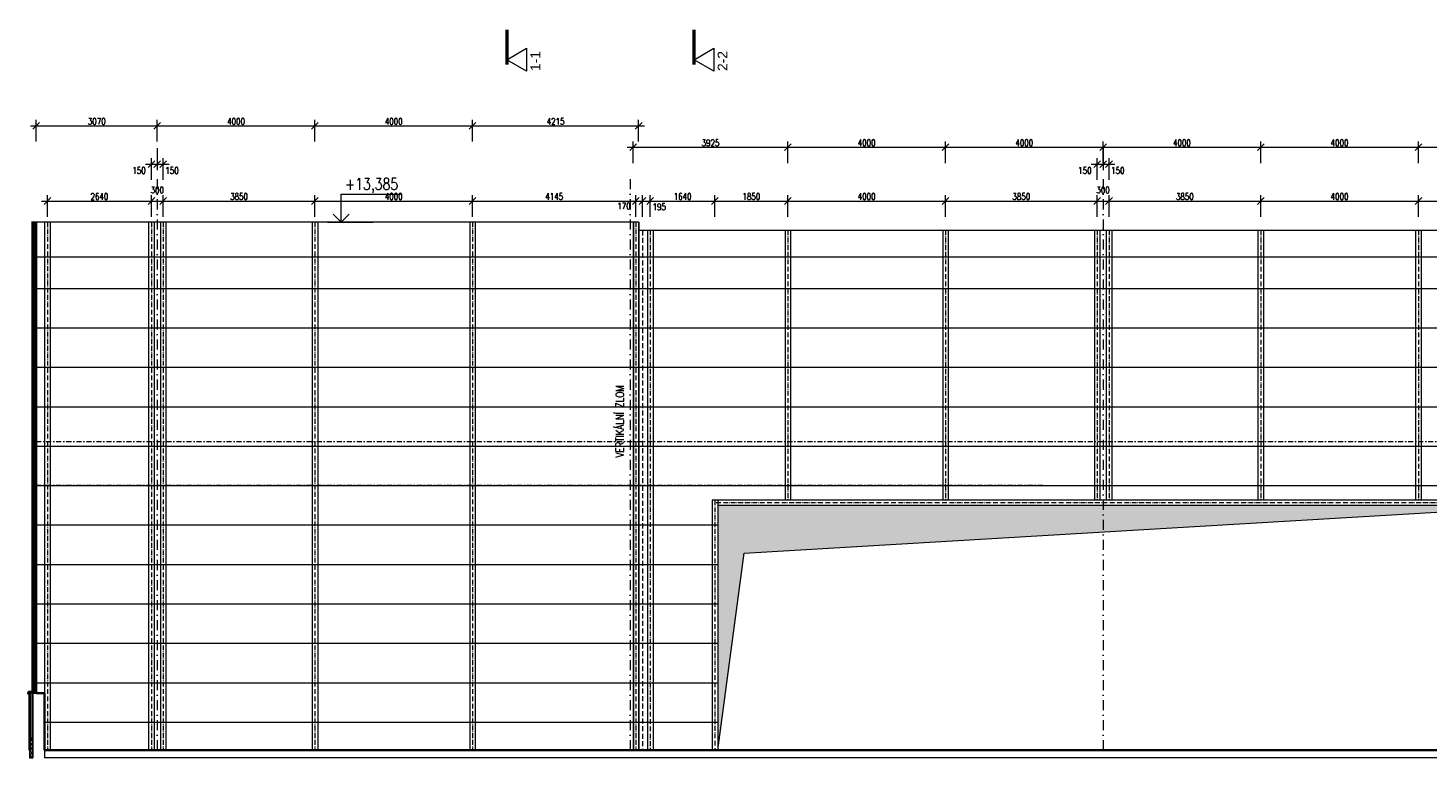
# Model space of a CAD drawing. Header units: millimetres. Extents: x -485339 to 350584, y -1189936 to 0.
# Tile 175 of 256: x 1424 to 36948, y -1164377 to -1145866. Entities that reach past the tile are written whole.
import ezdxf
from ezdxf.enums import TextEntityAlignment as Align

# ---------------------------------------------------------------- set-up
doc = ezdxf.new("R2010")
doc.units = ezdxf.units.MM
doc.header["$LTSCALE"] = 10
for name, pattern in [('ACAD_ISO10W100', [18.5, 12, -3, 0.5, -3]), ('DASHDOT', [25.4, 12.7, -6.35, 0, -6.35]), ('DASHED', [19.05, 12.7, -6.35]), ('ČÁRKOVANÁ', [19.05, 12.7, -6.35])]:
    doc.linetypes.add(name, pattern=pattern)
doc.layers.get('Defpoints').update_dxf_attribs({"color": 201})
for name, color, linetype, lineweight in [('N_kóty', 10, 'Continuous', 18), ('N_popis_fasáda', 212, 'Continuous', 18), ('N_čáry_obrys', 10, 'Continuous', 35), ('N_čáry_obv.plášt', 212, 'Continuous', 18), ('N_čáry_obv.plášt_obrys', 212, 'Continuous', 35), ('N_čáry_plné', 10, 'Continuous', 18), ('St_kóty_výškové', 132, 'Continuous', 18), ('St_popis', 250, 'Continuous', 18), ('St_sloupy_opláštění_pohled', 25, 'ČÁRKOVANÁ', 18), ('St_čáry_obrys', 5, 'Continuous', 35), ('St_čáry_osy', 250, 'DASHDOT', 18), ('St_čáry_plné', 250, 'Continuous', 18), ('St_šrafy', 250, 'Continuous', 18)]:
    doc.layers.add(name, color=color, linetype=linetype, lineweight=lineweight)
doc.layers.add('N_profily', color=7, linetype='Continuous', lineweight=18, true_color=0x2424ff)
doc.layers.add('N_PROFILY_KOTY', color=7, linetype='Continuous', lineweight=18, true_color=0x2424ff)
doc.styles.add('Andy', font='arial.ttf')
doc.styles.add('ROMANS', font='romans.shx', dxfattribs={"width": 0.8})
doc.styles.get("Standard").update_dxf_attribs({"font": 'simplex.shx', "width": 0.8})
doc.linetypes.add('IZOLACE', pattern='A,0.0001,-0.1,[134,ltypeshp.shx,S=0.1,R=0,X=-0.1,Y=0],-0.2,[134,ltypeshp.shx,S=0.1,R=180,X=0.1,Y=0],-0.1', length=0.4001)
doc.linetypes.add('ZIGZAG', pattern='A,0.00254,-5.08,[131,ltypeshp.shx,S=5.08,R=0,X=-5.08,Y=0],-10.16,[131,ltypeshp.shx,S=5.08,R=180,X=5.08,Y=0],-5.08', length=20.32254)
doc.dimstyles.new('stavebníM100', dxfattribs={"dimtxt": 165, "dimasz": 170, "dimexe": 150, "dimexo": 100, "dimgap": 30, "dimtad": 1, "dimdec": 0, "dimtxsty": 'Standard', "dimblk": 'OBLIQUE', "dimcen": -2.5, "dimdle": 150, "dimclrd": 256, "dimclre": 256, "dimclrt": 256, "dimadec": 4, "dimazin": 0, "dimtfac": 1, "dimtdec": 0, "dimtmove": 2, "dimatfit": 3, "dimldrblk": 'OBLIQUE', "dimfxl": 400, "dimfxlon": 1, "dimlwd": -1, "dimlwe": -1, "dimarcsym": 0})

# ---------------------------------------------------------------- blocks, each defined once
blk = doc.blocks.new('*U7323')
at = {"color": 0, "linetype": 'ByBlock', "lineweight": -2}
blk.add_line((3, 0), (-7, 0), dxfattribs=at)
for points in [[(0, 0), (0, 6.12), (0, 6.12), (-13, 6.12)], [(1.75, 1.75), (0, 0), (-1.75, 1.75)]]:
    blk.add_lwpolyline(points, dxfattribs=at)
at = {"color": 0, "linetype": 'ByBlock', "lineweight": -2, "style": 'ROMANS', "width": 0.8}
for tag, p in [('VYSKA', (-3.45, 9.63)), ('POPIS_001', (-12.5, 5.12))]:
    blk.add_attdef(tag, text='', height=2.5, dxfattribs=at).set_placement(p, align=Align.TOP_RIGHT)
blk = doc.blocks.new('_OBLIQUE')
at = {"color": 0, "linetype": 'ByBlock'}
blk.add_line((-0.5, -0.5), (0.5, 0.5), dxfattribs=at)
blk = doc.blocks.new('*D8044')
at = {"layer": 'Defpoints', "color": 0}
for p in [(4554, -1150253), (1915, -1150792), (4554, -1150792)]:
    blk.add_point(p, dxfattribs=at)
at = {"layer": 'N_PROFILY_KOTY'}
for p, q in [((1765, -1150253), (4704, -1150253)), ((1915, -1150653), (1915, -1150103)), ((4554, -1150653), (4554, -1150103))]:
    blk.add_line(p, q, dxfattribs=at)
at = {"layer": 'N_PROFILY_KOTY', "linetype": 'ByBlock', "xscale": 170, "yscale": 170, "zscale": 170, "rotation": 180}
blk.add_blockref('_OBLIQUE', (1915, -1150253), dxfattribs=at)
at = {"layer": 'N_PROFILY_KOTY', "linetype": 'ByBlock', "xscale": 170, "yscale": 170, "zscale": 170}
blk.add_blockref('_OBLIQUE', (4554, -1150253), dxfattribs=at)
at = {"layer": 'N_PROFILY_KOTY', "lineweight": 18, "insert": (3235, -1150140), "char_height": 165, "attachment_point": 5}
blk.add_mtext('2640', dxfattribs=at)
blk = doc.blocks.new('*D8045')
at = {"layer": 'Defpoints', "color": 0}
for p in [(4704, -1148767), (4704, -1149317), (4554, -1149857)]:
    blk.add_point(p, dxfattribs=at)
at = {"layer": 'N_PROFILY_KOTY'}
for p, q in [((4554, -1149717), (4554, -1149167)), ((4704, -1148917), (4704, -1149467)), ((4404, -1149317), (4854, -1149317))]:
    blk.add_line(p, q, dxfattribs=at)
at = {"layer": 'N_PROFILY_KOTY', "linetype": 'ByBlock', "xscale": 170, "yscale": 170, "zscale": 170, "rotation": 180}
blk.add_blockref('_OBLIQUE', (4554, -1149317), dxfattribs=at)
at = {"layer": 'N_PROFILY_KOTY', "linetype": 'ByBlock', "xscale": 170, "yscale": 170, "zscale": 170}
blk.add_blockref('_OBLIQUE', (4704, -1149317), dxfattribs=at)
at = {"layer": 'N_PROFILY_KOTY', "lineweight": 18, "insert": (4242, -1149479), "char_height": 165, "attachment_point": 5}
blk.add_mtext('150', dxfattribs=at)
blk = doc.blocks.new('*D8046')
at = {"layer": 'Defpoints', "color": 0}
for p in [(4704, -1148767), (4854, -1149317), (4854, -1149857)]:
    blk.add_point(p, dxfattribs=at)
at = {"layer": 'N_PROFILY_KOTY'}
for p, q in [((4704, -1148917), (4704, -1149467)), ((4854, -1149717), (4854, -1149167)), ((4554, -1149317), (5004, -1149317))]:
    blk.add_line(p, q, dxfattribs=at)
at = {"layer": 'N_PROFILY_KOTY', "linetype": 'ByBlock', "xscale": 170, "yscale": 170, "zscale": 170, "rotation": 180}
blk.add_blockref('_OBLIQUE', (4704, -1149317), dxfattribs=at)
at = {"layer": 'N_PROFILY_KOTY', "linetype": 'ByBlock', "xscale": 170, "yscale": 170, "zscale": 170}
blk.add_blockref('_OBLIQUE', (4854, -1149317), dxfattribs=at)
at = {"layer": 'N_PROFILY_KOTY', "lineweight": 18, "insert": (5078, -1149479), "char_height": 165, "attachment_point": 5}
blk.add_mtext('150', dxfattribs=at)
blk = doc.blocks.new('*D8047')
at = {"layer": 'Defpoints', "color": 0}
for p in [(8704, -1150253), (4854, -1150792), (8704, -1150792)]:
    blk.add_point(p, dxfattribs=at)
at = {"layer": 'N_PROFILY_KOTY'}
for p, q in [((4704, -1150253), (8854, -1150253)), ((4854, -1150653), (4854, -1150103)), ((8704, -1150653), (8704, -1150103))]:
    blk.add_line(p, q, dxfattribs=at)
at = {"layer": 'N_PROFILY_KOTY', "linetype": 'ByBlock', "xscale": 170, "yscale": 170, "zscale": 170, "rotation": 180}
blk.add_blockref('_OBLIQUE', (4854, -1150253), dxfattribs=at)
at = {"layer": 'N_PROFILY_KOTY', "linetype": 'ByBlock', "xscale": 170, "yscale": 170, "zscale": 170}
blk.add_blockref('_OBLIQUE', (8704, -1150253), dxfattribs=at)
at = {"layer": 'N_PROFILY_KOTY', "lineweight": 18, "insert": (6779, -1150140), "char_height": 165, "attachment_point": 5}
blk.add_mtext('3850', dxfattribs=at)
blk = doc.blocks.new('*D8048')
at = {"layer": 'Defpoints', "color": 0}
for p in [(12704, -1150253), (8704, -1150792), (12704, -1150792)]:
    blk.add_point(p, dxfattribs=at)
at = {"layer": 'N_PROFILY_KOTY'}
for p, q in [((8554, -1150253), (12854, -1150253)), ((8704, -1150653), (8704, -1150103)), ((12704, -1150653), (12704, -1150103))]:
    blk.add_line(p, q, dxfattribs=at)
at = {"layer": 'N_PROFILY_KOTY', "linetype": 'ByBlock', "xscale": 170, "yscale": 170, "zscale": 170, "rotation": 180}
blk.add_blockref('_OBLIQUE', (8704, -1150253), dxfattribs=at)
at = {"layer": 'N_PROFILY_KOTY', "linetype": 'ByBlock', "xscale": 170, "yscale": 170, "zscale": 170}
blk.add_blockref('_OBLIQUE', (12704, -1150253), dxfattribs=at)
at = {"layer": 'N_PROFILY_KOTY', "lineweight": 18, "insert": (10704, -1150140), "char_height": 165, "attachment_point": 5}
blk.add_mtext('4000', dxfattribs=at)
blk = doc.blocks.new('*D8049')
at = {"layer": 'Defpoints', "color": 0}
for p in [(16849, -1150253), (12704, -1150792), (16849, -1150792)]:
    blk.add_point(p, dxfattribs=at)
at = {"layer": 'N_PROFILY_KOTY'}
for p, q in [((12554, -1150253), (16999, -1150253)), ((12704, -1150653), (12704, -1150103)), ((16849, -1150653), (16849, -1150103))]:
    blk.add_line(p, q, dxfattribs=at)
at = {"layer": 'N_PROFILY_KOTY', "linetype": 'ByBlock', "xscale": 170, "yscale": 170, "zscale": 170, "rotation": 180}
blk.add_blockref('_OBLIQUE', (12704, -1150253), dxfattribs=at)
at = {"layer": 'N_PROFILY_KOTY', "linetype": 'ByBlock', "xscale": 170, "yscale": 170, "zscale": 170}
blk.add_blockref('_OBLIQUE', (16849, -1150253), dxfattribs=at)
at = {"layer": 'N_PROFILY_KOTY', "lineweight": 18, "insert": (14777, -1150140), "char_height": 165, "attachment_point": 5}
blk.add_mtext('4145', dxfattribs=at)
blk = doc.blocks.new('*D8050')
at = {"layer": 'Defpoints', "color": 0}
for p in [(17019, -1150253), (16849, -1150792), (17019, -1150997)]:
    blk.add_point(p, dxfattribs=at)
at = {"layer": 'N_PROFILY_KOTY'}
for p, q in [((16699, -1150253), (17169, -1150253)), ((16849, -1150653), (16849, -1150103)), ((17019, -1150653), (17019, -1150103))]:
    blk.add_line(p, q, dxfattribs=at)
at = {"layer": 'N_PROFILY_KOTY', "linetype": 'ByBlock', "xscale": 170, "yscale": 170, "zscale": 170, "rotation": 180}
blk.add_blockref('_OBLIQUE', (16849, -1150253), dxfattribs=at)
at = {"layer": 'N_PROFILY_KOTY', "linetype": 'ByBlock', "xscale": 170, "yscale": 170, "zscale": 170}
blk.add_blockref('_OBLIQUE', (17019, -1150253), dxfattribs=at)
at = {"layer": 'N_PROFILY_KOTY', "lineweight": 18, "insert": (16546, -1150380), "char_height": 165, "attachment_point": 5}
blk.add_mtext('170', dxfattribs=at)
blk = doc.blocks.new('*D8051')
at = {"layer": 'Defpoints', "color": 0}
for p in [(17214, -1150253), (17019, -1150997), (17214, -1150997)]:
    blk.add_point(p, dxfattribs=at)
at = {"layer": 'N_PROFILY_KOTY'}
for p, q in [((16869, -1150253), (17364, -1150253)), ((17019, -1150653), (17019, -1150103)), ((17214, -1150653), (17214, -1150103))]:
    blk.add_line(p, q, dxfattribs=at)
at = {"layer": 'N_PROFILY_KOTY', "linetype": 'ByBlock', "xscale": 170, "yscale": 170, "zscale": 170, "rotation": 180}
blk.add_blockref('_OBLIQUE', (17019, -1150253), dxfattribs=at)
at = {"layer": 'N_PROFILY_KOTY', "linetype": 'ByBlock', "xscale": 170, "yscale": 170, "zscale": 170}
blk.add_blockref('_OBLIQUE', (17214, -1150253), dxfattribs=at)
at = {"layer": 'N_PROFILY_KOTY', "lineweight": 18, "insert": (17442, -1150399), "char_height": 165, "attachment_point": 5}
blk.add_mtext('195', dxfattribs=at)
blk = doc.blocks.new('*D8052')
at = {"layer": 'Defpoints', "color": 0}
for p in [(18854, -1150253), (17214, -1150997), (18854, -1157837)]:
    blk.add_point(p, dxfattribs=at)
at = {"layer": 'N_PROFILY_KOTY'}
for p, q in [((17064, -1150253), (19004, -1150253)), ((17214, -1150653), (17214, -1150103)), ((18854, -1150653), (18854, -1150103))]:
    blk.add_line(p, q, dxfattribs=at)
at = {"layer": 'N_PROFILY_KOTY', "linetype": 'ByBlock', "xscale": 170, "yscale": 170, "zscale": 170, "rotation": 180}
blk.add_blockref('_OBLIQUE', (17214, -1150253), dxfattribs=at)
at = {"layer": 'N_PROFILY_KOTY', "linetype": 'ByBlock', "xscale": 170, "yscale": 170, "zscale": 170}
blk.add_blockref('_OBLIQUE', (18854, -1150253), dxfattribs=at)
at = {"layer": 'N_PROFILY_KOTY', "lineweight": 18, "insert": (18034, -1150140), "char_height": 165, "attachment_point": 5}
blk.add_mtext('1640', dxfattribs=at)
blk = doc.blocks.new('*D8053')
at = {"layer": 'Defpoints', "color": 0}
for p in [(20704, -1150253), (20704, -1150997), (18854, -1157837)]:
    blk.add_point(p, dxfattribs=at)
at = {"layer": 'N_PROFILY_KOTY'}
for p, q in [((18704, -1150253), (20854, -1150253)), ((18854, -1150653), (18854, -1150103)), ((20704, -1150653), (20704, -1150103))]:
    blk.add_line(p, q, dxfattribs=at)
at = {"layer": 'N_PROFILY_KOTY', "linetype": 'ByBlock', "xscale": 170, "yscale": 170, "zscale": 170, "rotation": 180}
blk.add_blockref('_OBLIQUE', (18854, -1150253), dxfattribs=at)
at = {"layer": 'N_PROFILY_KOTY', "linetype": 'ByBlock', "xscale": 170, "yscale": 170, "zscale": 170}
blk.add_blockref('_OBLIQUE', (20704, -1150253), dxfattribs=at)
at = {"layer": 'N_PROFILY_KOTY', "lineweight": 18, "insert": (19779, -1150140), "char_height": 165, "attachment_point": 5}
blk.add_mtext('1850', dxfattribs=at)
blk = doc.blocks.new('*D8054')
at = {"layer": 'Defpoints', "color": 0}
for p in [(24704, -1150253), (20704, -1150997), (24704, -1150997)]:
    blk.add_point(p, dxfattribs=at)
at = {"layer": 'N_PROFILY_KOTY'}
for p, q in [((20554, -1150253), (24854, -1150253)), ((20704, -1150653), (20704, -1150103)), ((24704, -1150653), (24704, -1150103))]:
    blk.add_line(p, q, dxfattribs=at)
at = {"layer": 'N_PROFILY_KOTY', "linetype": 'ByBlock', "xscale": 170, "yscale": 170, "zscale": 170, "rotation": 180}
blk.add_blockref('_OBLIQUE', (20704, -1150253), dxfattribs=at)
at = {"layer": 'N_PROFILY_KOTY', "linetype": 'ByBlock', "xscale": 170, "yscale": 170, "zscale": 170}
blk.add_blockref('_OBLIQUE', (24704, -1150253), dxfattribs=at)
at = {"layer": 'N_PROFILY_KOTY', "lineweight": 18, "insert": (22704, -1150140), "char_height": 165, "attachment_point": 5}
blk.add_mtext('4000', dxfattribs=at)
blk = doc.blocks.new('*D8055')
at = {"layer": 'Defpoints', "color": 0}
for p in [(28554, -1150253), (24704, -1150997), (28554, -1150997)]:
    blk.add_point(p, dxfattribs=at)
at = {"layer": 'N_PROFILY_KOTY'}
for p, q in [((24554, -1150253), (28704, -1150253)), ((24704, -1150653), (24704, -1150103)), ((28554, -1150653), (28554, -1150103))]:
    blk.add_line(p, q, dxfattribs=at)
at = {"layer": 'N_PROFILY_KOTY', "linetype": 'ByBlock', "xscale": 170, "yscale": 170, "zscale": 170, "rotation": 180}
blk.add_blockref('_OBLIQUE', (24704, -1150253), dxfattribs=at)
at = {"layer": 'N_PROFILY_KOTY', "linetype": 'ByBlock', "xscale": 170, "yscale": 170, "zscale": 170}
blk.add_blockref('_OBLIQUE', (28554, -1150253), dxfattribs=at)
at = {"layer": 'N_PROFILY_KOTY', "lineweight": 18, "insert": (26629, -1150140), "char_height": 165, "attachment_point": 5}
blk.add_mtext('3850', dxfattribs=at)
blk = doc.blocks.new('*D8056')
at = {"layer": 'Defpoints', "color": 0}
for p in [(28854, -1150253), (28554, -1150997), (28854, -1150997)]:
    blk.add_point(p, dxfattribs=at)
at = {"layer": 'N_PROFILY_KOTY'}
for p, q in [((28404, -1150253), (29004, -1150253)), ((28554, -1150653), (28554, -1150103)), ((28854, -1150653), (28854, -1150103))]:
    blk.add_line(p, q, dxfattribs=at)
at = {"layer": 'N_PROFILY_KOTY', "linetype": 'ByBlock', "xscale": 170, "yscale": 170, "zscale": 170, "rotation": 180}
blk.add_blockref('_OBLIQUE', (28554, -1150253), dxfattribs=at)
at = {"layer": 'N_PROFILY_KOTY', "linetype": 'ByBlock', "xscale": 170, "yscale": 170, "zscale": 170}
blk.add_blockref('_OBLIQUE', (28854, -1150253), dxfattribs=at)
at = {"layer": 'N_PROFILY_KOTY', "lineweight": 18, "insert": (28704, -1149975), "char_height": 165, "attachment_point": 5}
blk.add_mtext('300', dxfattribs=at)
blk = doc.blocks.new('*D8057')
at = {"layer": 'Defpoints', "color": 0}
for p in [(32704, -1150253), (28854, -1150997), (32704, -1150997)]:
    blk.add_point(p, dxfattribs=at)
at = {"layer": 'N_PROFILY_KOTY'}
for p, q in [((28704, -1150253), (32854, -1150253)), ((28854, -1150653), (28854, -1150103)), ((32704, -1150653), (32704, -1150103))]:
    blk.add_line(p, q, dxfattribs=at)
at = {"layer": 'N_PROFILY_KOTY', "linetype": 'ByBlock', "xscale": 170, "yscale": 170, "zscale": 170, "rotation": 180}
blk.add_blockref('_OBLIQUE', (28854, -1150253), dxfattribs=at)
at = {"layer": 'N_PROFILY_KOTY', "linetype": 'ByBlock', "xscale": 170, "yscale": 170, "zscale": 170}
blk.add_blockref('_OBLIQUE', (32704, -1150253), dxfattribs=at)
at = {"layer": 'N_PROFILY_KOTY', "lineweight": 18, "insert": (30779, -1150140), "char_height": 165, "attachment_point": 5}
blk.add_mtext('3850', dxfattribs=at)
blk = doc.blocks.new('*D8058')
at = {"layer": 'Defpoints', "color": 0}
for p in [(36704, -1150253), (32704, -1150997), (36704, -1150997)]:
    blk.add_point(p, dxfattribs=at)
at = {"layer": 'N_PROFILY_KOTY'}
for p, q in [((32554, -1150253), (36854, -1150253)), ((32704, -1150653), (32704, -1150103)), ((36704, -1150653), (36704, -1150103))]:
    blk.add_line(p, q, dxfattribs=at)
at = {"layer": 'N_PROFILY_KOTY', "linetype": 'ByBlock', "xscale": 170, "yscale": 170, "zscale": 170, "rotation": 180}
blk.add_blockref('_OBLIQUE', (32704, -1150253), dxfattribs=at)
at = {"layer": 'N_PROFILY_KOTY', "linetype": 'ByBlock', "xscale": 170, "yscale": 170, "zscale": 170}
blk.add_blockref('_OBLIQUE', (36704, -1150253), dxfattribs=at)
at = {"layer": 'N_PROFILY_KOTY', "lineweight": 18, "insert": (34704, -1150140), "char_height": 165, "attachment_point": 5}
blk.add_mtext('4000', dxfattribs=at)
blk = doc.blocks.new('*D8059')
at = {"layer": 'Defpoints', "color": 0}
for p in [(40094, -1150253), (36704, -1150997), (40094, -1157837)]:
    blk.add_point(p, dxfattribs=at)
at = {"layer": 'N_PROFILY_KOTY'}
for p, q in [((36554, -1150253), (40244, -1150253)), ((36704, -1150653), (36704, -1150103)), ((40094, -1150653), (40094, -1150103))]:
    blk.add_line(p, q, dxfattribs=at)
at = {"layer": 'N_PROFILY_KOTY', "linetype": 'ByBlock', "xscale": 170, "yscale": 170, "zscale": 170, "rotation": 180}
blk.add_blockref('_OBLIQUE', (36704, -1150253), dxfattribs=at)
at = {"layer": 'N_PROFILY_KOTY', "linetype": 'ByBlock', "xscale": 170, "yscale": 170, "zscale": 170}
blk.add_blockref('_OBLIQUE', (40094, -1150253), dxfattribs=at)
at = {"layer": 'N_PROFILY_KOTY', "lineweight": 18, "insert": (38399, -1150140), "char_height": 165, "attachment_point": 5}
blk.add_mtext('3390', dxfattribs=at)
blk = doc.blocks.new('*D8083')
at = {"layer": 'Defpoints', "color": 0}
for p in [(4854, -1150253), (4554, -1150792), (4854, -1150792)]:
    blk.add_point(p, dxfattribs=at)
at = {"layer": 'N_PROFILY_KOTY'}
for p, q in [((4404, -1150253), (5004, -1150253)), ((4554, -1150653), (4554, -1150103)), ((4854, -1150653), (4854, -1150103))]:
    blk.add_line(p, q, dxfattribs=at)
at = {"layer": 'N_PROFILY_KOTY', "linetype": 'ByBlock', "xscale": 170, "yscale": 170, "zscale": 170, "rotation": 180}
blk.add_blockref('_OBLIQUE', (4554, -1150253), dxfattribs=at)
at = {"layer": 'N_PROFILY_KOTY', "linetype": 'ByBlock', "xscale": 170, "yscale": 170, "zscale": 170}
blk.add_blockref('_OBLIQUE', (4854, -1150253), dxfattribs=at)
at = {"layer": 'N_PROFILY_KOTY', "lineweight": 18, "insert": (4704, -1149975), "char_height": 165, "attachment_point": 5}
blk.add_mtext('300', dxfattribs=at)
blk = doc.blocks.new('*D8084')
at = {"layer": 'Defpoints', "color": 0}
for p in [(28704, -1148767), (28704, -1149317), (28554, -1149857)]:
    blk.add_point(p, dxfattribs=at)
at = {"layer": 'N_PROFILY_KOTY'}
for p, q in [((28554, -1149717), (28554, -1149167)), ((28704, -1148917), (28704, -1149467)), ((28404, -1149317), (28854, -1149317))]:
    blk.add_line(p, q, dxfattribs=at)
at = {"layer": 'N_PROFILY_KOTY', "linetype": 'ByBlock', "xscale": 170, "yscale": 170, "zscale": 170, "rotation": 180}
blk.add_blockref('_OBLIQUE', (28554, -1149317), dxfattribs=at)
at = {"layer": 'N_PROFILY_KOTY', "linetype": 'ByBlock', "xscale": 170, "yscale": 170, "zscale": 170}
blk.add_blockref('_OBLIQUE', (28704, -1149317), dxfattribs=at)
at = {"layer": 'N_PROFILY_KOTY', "lineweight": 18, "insert": (28242, -1149479), "char_height": 165, "attachment_point": 5}
blk.add_mtext('150', dxfattribs=at)
blk = doc.blocks.new('*D8085')
at = {"layer": 'Defpoints', "color": 0}
for p in [(28704, -1148767), (28854, -1149317), (28854, -1149857)]:
    blk.add_point(p, dxfattribs=at)
at = {"layer": 'N_PROFILY_KOTY'}
for p, q in [((28704, -1148917), (28704, -1149467)), ((28854, -1149717), (28854, -1149167)), ((28554, -1149317), (29004, -1149317))]:
    blk.add_line(p, q, dxfattribs=at)
at = {"layer": 'N_PROFILY_KOTY', "linetype": 'ByBlock', "xscale": 170, "yscale": 170, "zscale": 170, "rotation": 180}
blk.add_blockref('_OBLIQUE', (28704, -1149317), dxfattribs=at)
at = {"layer": 'N_PROFILY_KOTY', "linetype": 'ByBlock', "xscale": 170, "yscale": 170, "zscale": 170}
blk.add_blockref('_OBLIQUE', (28854, -1149317), dxfattribs=at)
at = {"layer": 'N_PROFILY_KOTY', "lineweight": 18, "insert": (29078, -1149479), "char_height": 165, "attachment_point": 5}
blk.add_mtext('150', dxfattribs=at)
blk = doc.blocks.new('*D8104')
at = {"layer": 'Defpoints', "color": 0}
for p in [(4704, -1148346), (1634, -1150792), (4704, -1150792)]:
    blk.add_point(p, dxfattribs=at)
at = {"layer": 'N_kóty'}
for p, q in [((1484, -1148346), (4854, -1148346)), ((1634, -1148746), (1634, -1148196)), ((4704, -1148746), (4704, -1148196))]:
    blk.add_line(p, q, dxfattribs=at)
at = {"layer": 'N_kóty', "linetype": 'ByBlock', "xscale": 170, "yscale": 170, "zscale": 170, "rotation": 180}
blk.add_blockref('_OBLIQUE', (1634, -1148346), dxfattribs=at)
at = {"layer": 'N_kóty', "linetype": 'ByBlock', "xscale": 170, "yscale": 170, "zscale": 170}
blk.add_blockref('_OBLIQUE', (4704, -1148346), dxfattribs=at)
at = {"layer": 'N_kóty', "lineweight": 18, "insert": (3169, -1148234), "char_height": 165, "attachment_point": 5}
blk.add_mtext('3070', dxfattribs=at)
blk = doc.blocks.new('*D8105')
at = {"layer": 'Defpoints', "color": 0}
for p in [(8704, -1148346), (8704, -1150378), (4704, -1150792)]:
    blk.add_point(p, dxfattribs=at)
at = {"layer": 'N_kóty'}
for p, q in [((4554, -1148346), (8854, -1148346)), ((4704, -1148746), (4704, -1148196)), ((8704, -1148746), (8704, -1148196))]:
    blk.add_line(p, q, dxfattribs=at)
at = {"layer": 'N_kóty', "linetype": 'ByBlock', "xscale": 170, "yscale": 170, "zscale": 170, "rotation": 180}
blk.add_blockref('_OBLIQUE', (4704, -1148346), dxfattribs=at)
at = {"layer": 'N_kóty', "linetype": 'ByBlock', "xscale": 170, "yscale": 170, "zscale": 170}
blk.add_blockref('_OBLIQUE', (8704, -1148346), dxfattribs=at)
at = {"layer": 'N_kóty', "lineweight": 18, "insert": (6704, -1148234), "char_height": 165, "attachment_point": 5}
blk.add_mtext('4000', dxfattribs=at)
blk = doc.blocks.new('*D8106')
at = {"layer": 'Defpoints', "color": 0}
for p in [(12704, -1148346), (8704, -1150378), (12704, -1150378)]:
    blk.add_point(p, dxfattribs=at)
at = {"layer": 'N_kóty'}
for p, q in [((8554, -1148346), (12854, -1148346)), ((8704, -1148746), (8704, -1148196)), ((12704, -1148746), (12704, -1148196))]:
    blk.add_line(p, q, dxfattribs=at)
at = {"layer": 'N_kóty', "linetype": 'ByBlock', "xscale": 170, "yscale": 170, "zscale": 170, "rotation": 180}
blk.add_blockref('_OBLIQUE', (8704, -1148346), dxfattribs=at)
at = {"layer": 'N_kóty', "linetype": 'ByBlock', "xscale": 170, "yscale": 170, "zscale": 170}
blk.add_blockref('_OBLIQUE', (12704, -1148346), dxfattribs=at)
at = {"layer": 'N_kóty', "lineweight": 18, "insert": (10704, -1148234), "char_height": 165, "attachment_point": 5}
blk.add_mtext('4000', dxfattribs=at)
blk = doc.blocks.new('*D8107')
at = {"layer": 'Defpoints', "color": 0}
for p in [(16919, -1148346), (12704, -1150378), (16919, -1150792)]:
    blk.add_point(p, dxfattribs=at)
at = {"layer": 'N_kóty'}
for p, q in [((12554, -1148346), (17069, -1148346)), ((12704, -1148746), (12704, -1148196)), ((16919, -1148746), (16919, -1148196))]:
    blk.add_line(p, q, dxfattribs=at)
at = {"layer": 'N_kóty', "linetype": 'ByBlock', "xscale": 170, "yscale": 170, "zscale": 170, "rotation": 180}
blk.add_blockref('_OBLIQUE', (12704, -1148346), dxfattribs=at)
at = {"layer": 'N_kóty', "linetype": 'ByBlock', "xscale": 170, "yscale": 170, "zscale": 170}
blk.add_blockref('_OBLIQUE', (16919, -1148346), dxfattribs=at)
at = {"layer": 'N_kóty', "lineweight": 18, "insert": (14812, -1148234), "char_height": 165, "attachment_point": 5}
blk.add_mtext('4215', dxfattribs=at)
blk = doc.blocks.new('*D8108')
at = {"layer": 'Defpoints', "color": 0}
for p in [(20704, -1148891), (16779, -1150792), (20704, -1150997)]:
    blk.add_point(p, dxfattribs=at)
at = {"layer": 'N_kóty'}
for p, q in [((16779, -1149291), (16779, -1148741)), ((20704, -1149291), (20704, -1148741)), ((16629, -1148891), (20854, -1148891))]:
    blk.add_line(p, q, dxfattribs=at)
at = {"layer": 'N_kóty', "linetype": 'ByBlock', "xscale": 170, "yscale": 170, "zscale": 170, "rotation": 180}
blk.add_blockref('_OBLIQUE', (16779, -1148891), dxfattribs=at)
at = {"layer": 'N_kóty', "linetype": 'ByBlock', "xscale": 170, "yscale": 170, "zscale": 170}
blk.add_blockref('_OBLIQUE', (20704, -1148891), dxfattribs=at)
at = {"layer": 'N_kóty', "lineweight": 18, "insert": (18742, -1148779), "char_height": 165, "attachment_point": 5}
blk.add_mtext('3925', dxfattribs=at)
blk = doc.blocks.new('*D8109')
at = {"layer": 'Defpoints', "color": 0}
for p in [(24704, -1148891), (20704, -1150997), (24704, -1150997)]:
    blk.add_point(p, dxfattribs=at)
at = {"layer": 'N_kóty'}
for p, q in [((20704, -1149291), (20704, -1148741)), ((24704, -1149291), (24704, -1148741)), ((20554, -1148891), (24854, -1148891))]:
    blk.add_line(p, q, dxfattribs=at)
at = {"layer": 'N_kóty', "linetype": 'ByBlock', "xscale": 170, "yscale": 170, "zscale": 170, "rotation": 180}
blk.add_blockref('_OBLIQUE', (20704, -1148891), dxfattribs=at)
at = {"layer": 'N_kóty', "linetype": 'ByBlock', "xscale": 170, "yscale": 170, "zscale": 170}
blk.add_blockref('_OBLIQUE', (24704, -1148891), dxfattribs=at)
at = {"layer": 'N_kóty', "lineweight": 18, "insert": (22704, -1148779), "char_height": 165, "attachment_point": 5}
blk.add_mtext('4000', dxfattribs=at)
blk = doc.blocks.new('*D8110')
at = {"layer": 'Defpoints', "color": 0}
for p in [(28704, -1148891), (24704, -1150997), (28704, -1150997)]:
    blk.add_point(p, dxfattribs=at)
at = {"layer": 'N_kóty'}
for p, q in [((24704, -1149291), (24704, -1148741)), ((28704, -1149291), (28704, -1148741)), ((24554, -1148891), (28854, -1148891))]:
    blk.add_line(p, q, dxfattribs=at)
at = {"layer": 'N_kóty', "linetype": 'ByBlock', "xscale": 170, "yscale": 170, "zscale": 170, "rotation": 180}
blk.add_blockref('_OBLIQUE', (24704, -1148891), dxfattribs=at)
at = {"layer": 'N_kóty', "linetype": 'ByBlock', "xscale": 170, "yscale": 170, "zscale": 170}
blk.add_blockref('_OBLIQUE', (28704, -1148891), dxfattribs=at)
at = {"layer": 'N_kóty', "lineweight": 18, "insert": (26704, -1148779), "char_height": 165, "attachment_point": 5}
blk.add_mtext('4000', dxfattribs=at)
blk = doc.blocks.new('*D8111')
at = {"layer": 'Defpoints', "color": 0}
for p in [(32704, -1148891), (28704, -1150997), (32704, -1150997)]:
    blk.add_point(p, dxfattribs=at)
at = {"layer": 'N_kóty'}
for p, q in [((28704, -1149291), (28704, -1148741)), ((32704, -1149291), (32704, -1148741)), ((28554, -1148891), (32854, -1148891))]:
    blk.add_line(p, q, dxfattribs=at)
at = {"layer": 'N_kóty', "linetype": 'ByBlock', "xscale": 170, "yscale": 170, "zscale": 170, "rotation": 180}
blk.add_blockref('_OBLIQUE', (28704, -1148891), dxfattribs=at)
at = {"layer": 'N_kóty', "linetype": 'ByBlock', "xscale": 170, "yscale": 170, "zscale": 170}
blk.add_blockref('_OBLIQUE', (32704, -1148891), dxfattribs=at)
at = {"layer": 'N_kóty', "lineweight": 18, "insert": (30704, -1148779), "char_height": 165, "attachment_point": 5}
blk.add_mtext('4000', dxfattribs=at)
blk = doc.blocks.new('*D8112')
at = {"layer": 'Defpoints', "color": 0}
for p in [(36704, -1148891), (32704, -1150997), (36704, -1150997)]:
    blk.add_point(p, dxfattribs=at)
at = {"layer": 'N_kóty'}
for p, q in [((32704, -1149291), (32704, -1148741)), ((36704, -1149291), (36704, -1148741)), ((32554, -1148891), (36854, -1148891))]:
    blk.add_line(p, q, dxfattribs=at)
at = {"layer": 'N_kóty', "linetype": 'ByBlock', "xscale": 170, "yscale": 170, "zscale": 170, "rotation": 180}
blk.add_blockref('_OBLIQUE', (32704, -1148891), dxfattribs=at)
at = {"layer": 'N_kóty', "linetype": 'ByBlock', "xscale": 170, "yscale": 170, "zscale": 170}
blk.add_blockref('_OBLIQUE', (36704, -1148891), dxfattribs=at)
at = {"layer": 'N_kóty', "lineweight": 18, "insert": (34704, -1148779), "char_height": 165, "attachment_point": 5}
blk.add_mtext('4000', dxfattribs=at)
blk = doc.blocks.new('*D8113')
at = {"layer": 'Defpoints', "color": 0}
for p in [(40704, -1148891), (36704, -1150997), (40704, -1150997)]:
    blk.add_point(p, dxfattribs=at)
at = {"layer": 'N_kóty'}
for p, q in [((36704, -1149291), (36704, -1148741)), ((40704, -1149291), (40704, -1148741)), ((36554, -1148891), (40854, -1148891))]:
    blk.add_line(p, q, dxfattribs=at)
at = {"layer": 'N_kóty', "linetype": 'ByBlock', "xscale": 170, "yscale": 170, "zscale": 170, "rotation": 180}
blk.add_blockref('_OBLIQUE', (36704, -1148891), dxfattribs=at)
at = {"layer": 'N_kóty', "linetype": 'ByBlock', "xscale": 170, "yscale": 170, "zscale": 170}
blk.add_blockref('_OBLIQUE', (40704, -1148891), dxfattribs=at)
at = {"layer": 'N_kóty', "lineweight": 18, "insert": (38704, -1148779), "char_height": 165, "attachment_point": 5}
blk.add_mtext('4000', dxfattribs=at)

msp = doc.modelspace()

# ---------------------------------------------------------------- hatches: boundary and pattern name
at = {"layer": 'N_čáry_obv.plášt'}
h = msp.add_hatch(dxfattribs=at)
h.set_pattern_fill('HONEY', color=256, scale=20)
h.set_pattern_definition([(0, (456816.517, -191538.767), (95.25, 54.992613), [63.5, -127]), (120, (456816.517, -191538.767), (-95.2499998, 54.9926133), [63.5, -127]), (60, (456816.517, -191538.767), (2e-07, 109.9852262), [-127, 63.5])])
h.paths.add_polyline_path([(1543.7, -1164177.3), (1543.7, -1163877.3), (1493.7, -1163877.3), (1463.7, -1163877.3), (1463.7, -1164177.3), (1463.7, -1164377.3), (1543.7, -1164377.3)])
at = {"layer": 'St_šrafy', "lineweight": 18}
h = msp.add_hatch(color=253, dxfattribs=at)
h.dxf.hatch_style = 1
h.paths.add_polyline_path([(18924.5, -1164177.3), (19594.1, -1159184.9), (40024.5, -1157977.3), (18924.5, -1157977.3)])

# ---------------------------------------------------------------- linework, layer by layer
at = {"layer": 'N_profily', "lineweight": 18}
for points in [[(1843.7, -1150792.3), (1843.7, -1164177.3)], [(1983.7, -1150792.3), (1983.7, -1164177.3)], [(4484.5, -1150792.3), (4484.5, -1164177.3)], [(4624.5, -1150792.3), (4624.5, -1164177.3)], [(4784.5, -1150792.3), (4784.5, -1164177.3)], [(4924.5, -1150792.3), (4924.5, -1164177.3)], [(8634.5, -1150792.3), (8634.5, -1164177.3)], [(8774.5, -1150792.3), (8774.5, -1164177.3)], [(12634.5, -1150792.3), (12634.5, -1164177.3)], [(12774.5, -1150792.3), (12774.5, -1164177.3)], [(16779.5, -1150792.3), (16779.5, -1164177.3)], [(16788, -1150792.3), (16788, -1164177.3)], [(16911, -1150792.3), (16911, -1164177.3)], [(16919.5, -1150792.3), (16919.5, -1164177.3)], [(17144.5, -1150997.3), (17144.5, -1164177.3)], [(17284.5, -1150997.3), (17284.5, -1164177.3)], [(20634.2, -1150997.3), (20634.2, -1157837.3)], [(20774.2, -1150997.3), (20774.2, -1157837.3)], [(24634.5, -1150997.3), (24634.5, -1157837.3)], [(24774.5, -1150997.3), (24774.5, -1157837.3)], [(28484.5, -1150997.3), (28484.5, -1157837.3)], [(28624.5, -1150997.3), (28624.5, -1157837.3)], [(28784.5, -1150997.3), (28784.5, -1157837.3)], [(28924.5, -1150997.3), (28924.5, -1157837.3)], [(32634.5, -1150997.3), (32634.5, -1157837.3)], [(32774.5, -1150997.3), (32774.5, -1157837.3)], [(36634.5, -1150997.3), (36634.5, -1157837.3)], [(36774.5, -1150997.3), (36774.5, -1157837.3)], [(18784.5, -1157837.3), (18784.5, -1164177.3)], [(40164.5, -1157837.3), (18784.5, -1157837.3)], [(18924.5, -1157837.3), (18924.5, -1164177.3)], [(40024.5, -1157977.3), (18924.5, -1157977.3)]]:
    msp.add_lwpolyline(points, dxfattribs=at)
at = {"layer": 'N_profily', "linetype": 'ACAD_ISO10W100', "lineweight": 18}
for points in [[(1914.7, -1150792.3), (1914.7, -1164177.3)], [(4554.5, -1150792.3), (4554.5, -1164177.3)], [(4854.5, -1150792.3), (4854.5, -1164177.3)], [(8704.5, -1150792.3), (8704.5, -1164177.3)], [(12704.5, -1150792.3), (12704.5, -1164177.3)], [(16849.5, -1150792.3), (16849.5, -1164177.3)], [(17214.5, -1150997.3), (17214.5, -1164177.3)], [(20704.2, -1150997.3), (20704.2, -1157837.3)], [(24704.5, -1150997.3), (24704.5, -1157837.3)], [(28554.5, -1150997.3), (28554.5, -1157837.3)], [(28854.5, -1150997.3), (28854.5, -1157837.3)], [(32704.5, -1150997.3), (32704.5, -1157837.3)], [(36704.5, -1150997.3), (36704.5, -1157837.3)], [(18854.5, -1157837.3), (18854.5, -1164177.3)], [(40094.5, -1157907.3), (18854.5, -1157907.3)]]:
    msp.add_lwpolyline(points, dxfattribs=at)
at = {"layer": 'N_čáry_obrys'}
msp.add_line((1463.7, -1164177.3), (1463.7, -1162700.6), dxfattribs=at)
msp.add_lwpolyline([(1629.7, -1162669.7), (1629.7, -1162700.6), (1437.8, -1162700.6), (1423.7, -1162744.2), (1445.7, -1162731.2)], dxfattribs=at)
at = {"layer": 'N_čáry_obv.plášt', "linetype": 'IZOLACE', "ltscale": 8}
msp.add_line((1503.7, -1163877.3), (1503.7, -1162737.3), dxfattribs=at)
at = {"layer": 'N_čáry_obv.plášt', "linetype": 'ZIGZAG', "ltscale": 0.8}
msp.add_lwpolyline([(1583.7, -1150792.3), (1583.7, -1162700.6)], dxfattribs=at)
at = {"layer": 'N_čáry_obv.plášt'}
for points in [[(1533.7, -1160762.3), (1533.7, -1162730.6)], [(1543.7, -1162737.3), (1463.7, -1162737.3)]]:
    msp.add_lwpolyline(points, dxfattribs=at)
at = {"layer": 'N_čáry_obv.plášt', "linetype": 'IZOLACE', "ltscale": 3}
msp.add_lwpolyline([(1633.7, -1162719.2), (1463.7, -1162719.2)], dxfattribs=at)
at = {"layer": 'N_čáry_obv.plášt'}
msp.add_lwpolyline([(1543.7, -1164377.3), (1543.7, -1164177.3), (1543.7, -1163877.3), (1493.7, -1163877.3), (1463.7, -1163877.3), (1463.7, -1164177.3), (1463.7, -1164377.3)], close=True, dxfattribs=at)
at = {"layer": 'N_čáry_obv.plášt_obrys', "lineweight": 18}
for points in [[(16919.5, -1150792.3), (1513.7, -1150792.3)], [(16919.5, -1150792.3), (16919.5, -1164177.3)], [(82619.5, -1150997.3), (16919.5, -1150997.3)], [(98063.4, -1151677.3), (1634.4, -1151677.3)], [(98063.5, -1152477.3), (1634.4, -1152477.3)], [(98063.6, -1153477.3), (1634.3, -1153477.3)], [(98063.7, -1154477.3), (1634.2, -1154477.3)], [(98063.8, -1155477.3), (1634.1, -1155477.3)], [(98063.8, -1156477.3), (1634, -1156477.3)], [(98063.9, -1157477.3), (1634, -1157477.3)], [(40024.5, -1164177.3), (40024.5, -1157977.3), (18924.5, -1157977.3), (18924.5, -1164177.3)], [(18924.5, -1158477.3), (1633.9, -1158477.3)], [(18924.5, -1159477.3), (1633.8, -1159477.3)], [(18924.5, -1160477.3), (1633.7, -1160477.3)], [(18924.5, -1161477.3), (1633.6, -1161477.3)], [(18924.5, -1162477.3), (1633.6, -1162477.3)], [(18924.5, -1163477.3), (1843.7, -1163477.3)]]:
    msp.add_lwpolyline(points, dxfattribs=at)
at = {"layer": 'N_čáry_obv.plášt_obrys', "ltscale": 10}
for points in [[(1533.7, -1150790.9), (1533.7, -1162700.6)], [(1634.5, -1150792.3), (1633.5, -1162719.2)]]:
    msp.add_lwpolyline(points, dxfattribs=at)
at = {"layer": 'N_čáry_obv.plášt_obrys', "linetype": 'DASHED', "lineweight": 18}
msp.add_lwpolyline([(17019.5, -1150997.3), (17019.5, -1164177.3)], dxfattribs=at)
at = {"layer": 'N_čáry_obv.plášt_obrys', "lineweight": 18}
msp.add_lwpolyline([(18924.5, -1164177.3), (19594.1, -1159184.9), (40024.5, -1157977.3), (18924.5, -1157977.3)], close=True, dxfattribs=at)
at = {"layer": 'N_čáry_plné'}
for points in [[(1463.7, -1163877.3), (1543.7, -1163877.3)], [(1463.7, -1164177.3), (1463.7, -1164377.3)]]:
    msp.add_lwpolyline(points, dxfattribs=at)
at = {"layer": 'St_popis', "linetype": 'DASHDOT', "ltscale": 2, "const_width": 83.3}
for points in [[(13574.8, -1146799.2), (13574.8, -1145907.9)], [(18324.5, -1146799.2), (18324.5, -1145907.9)]]:
    msp.add_lwpolyline(points, dxfattribs=at)
at = {"layer": 'St_popis'}
for points in [[(13574.8, -1146670.2), (14077.1, -1146380.2), (14077.1, -1146960.2)], [(18324.5, -1146670.2), (18826.8, -1146380.2), (18826.8, -1146960.2)]]:
    msp.add_lwpolyline(points, close=True, dxfattribs=at)
at = {"layer": 'St_sloupy_opláštění_pohled', "linetype": 'Continuous'}
msp.add_lwpolyline([(1843.7, -1150792.3), (1843.7, -1164177.3)], dxfattribs=at)
at = {"layer": 'St_čáry_obrys'}
for p, q in [((1633.7, -1162737.3), (1843.7, -1162737.3)), ((1843.7, -1162737.3), (1843.7, -1164177.3))]:
    msp.add_line(p, q, dxfattribs=at)
msp.add_lwpolyline([(97854.2, -1164177.3), (1843.7, -1164177.3)], dxfattribs=at)
at = {"layer": 'St_čáry_osy', "lineweight": 18, "ltscale": 2}
for points in [[(4704.5, -1149702.5), (4704.5, -1164177.3)], [(16704.5, -1149702.5), (16704.5, -1164177.3)], [(28704.5, -1149702.5), (28704.5, -1164177.3)]]:
    msp.add_lwpolyline(points, dxfattribs=at)
at = {"layer": 'St_čáry_osy', "lineweight": 18}
for points in [[(1634, -1156351), (97854.2, -1156355.7)], [(1634, -1157462), (97854.2, -1157466.7)]]:
    msp.add_lwpolyline(points, dxfattribs=at)
at = {"layer": 'St_čáry_plné'}
msp.add_line((1543.7, -1164177.3), (1543.7, -1162737.3), dxfattribs=at)
for points in [[(1843.7, -1150986.5), (1843.7, -1164377.3)], [(1543.7, -1162737.3), (1543.7, -1164377.3)], [(1843.7, -1162737.3), (1843.7, -1164377.3)], [(97854.2, -1164377.3), (1843.7, -1164377.3)]]:
    msp.add_lwpolyline(points, dxfattribs=at)
at = {"layer": 'St_šrafy'}
msp.add_lwpolyline([(1543.7, -1162737.3), (1843.7, -1162737.3)], dxfattribs=at)

# ---------------------------------------------------------------- block references
at = {"layer": 'St_kóty_výškové'}
ref = msp.add_blockref('*U7323', (9369.1, -1150792.3), dxfattribs=dict(at, xscale=-115.8301158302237, yscale=115.8301158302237, zscale=115.8301158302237))
ref.add_attrib('VYSKA', '+13,385', dxfattribs={"layer": '0', "color": 0, "linetype": 'ByBlock', "lineweight": -2, "height": 289.58, "style": 'ROMANS', "width": 0.8}).set_placement((10816.9, -1149677.4), align=Align.TOP_RIGHT)

# ---------------------------------------------------------------- texts
at = {"layer": 'N_popis_fasáda', "lineweight": 18, "width": 0.8}
msp.add_text('VERTIKÁLNÍ ZLOM', height=200, rotation=90, dxfattribs=at).set_placement((16541.9, -1156753.8))
at = {"layer": 'St_popis', "style": 'Andy'}
for s, p in [('1-1', (14423.1, -1146955.8)), ('2-2', (19172.8, -1146955.8))]:
    msp.add_text(s, height=250, rotation=90, dxfattribs=at).set_placement(p)

# ---------------------------------------------------------------- dimensions: what is measured, and where the dimension line sits
at = {"layer": 'N_kóty', "lineweight": 18}
for base, p1, p2, picture, middle in [((4704.5, -1148346.5), (1634.5, -1150792.3), (4704.5, -1150792.3), '*D8104', (3169.5, -1148234)), ((8704.5, -1148346.5), (4704.5, -1150792.3), (8704.5, -1150378), '*D8105', (6704.5, -1148234)), ((12704.5, -1148346.5), (8704.5, -1150378), (12704.5, -1150378), '*D8106', (10704.5, -1148234)), ((16919.5, -1148346.5), (12704.5, -1150378), (16919.5, -1150792.3), '*D8107', (14812, -1148234)), ((20704.2, -1148891.1), (16779.5, -1150792.3), (20704.2, -1150997.3), '*D8108', (18741.9, -1148778.6)), ((24704.5, -1148891.1), (20704.2, -1150997.3), (24704.5, -1150997.3), '*D8109', (22704.4, -1148778.6)), ((28704.5, -1148891.1), (24704.5, -1150997.3), (28704.5, -1150997.3), '*D8110', (26704.5, -1148778.6)), ((32704.5, -1148891.1), (28704.5, -1150997.3), (32704.5, -1150997.3), '*D8111', (30704.5, -1148778.6)), ((36704.5, -1148891.1), (32704.5, -1150997.3), (36704.5, -1150997.3), '*D8112', (34704.5, -1148778.6)), ((40704.5, -1148891.1), (36704.5, -1150997.3), (40704.5, -1150997.3), '*D8113', (38704.5, -1148778.6))]:
    dim = msp.add_linear_dim(base=base, p1=p1, p2=p2, dimstyle='stavebníM100', dxfattribs=at)
    dim.commit()
    dim.dimension.update_dxf_attribs({"geometry": picture, "text_midpoint": middle})
at = {"layer": 'N_PROFILY_KOTY', "lineweight": 18}
for base, p1, p2, picture, middle in [((4704.5, -1149317.5), (4554.5, -1149856.8), (4704.5, -1148767), '*D8045', (4242.1, -1149478.6)), ((4854.5, -1149317.5), (4704.5, -1148767), (4854.5, -1149856.8), '*D8046', (5077.5, -1149478.6)), ((28704.5, -1149317.5), (28554.5, -1149856.8), (28704.5, -1148767), '*D8084', (28242.1, -1149478.6)), ((28854.5, -1149317.5), (28704.5, -1148767), (28854.5, -1149856.8), '*D8085', (29077.5, -1149478.6))]:
    dim = msp.add_linear_dim(base=base, p1=p1, p2=p2, dimstyle='stavebníM100', override={"dimtxsty": 'Standard', "dimldrblk": 'OBLIQUE'}, dxfattribs=at)
    dim.commit()
    dim.dimension.update_dxf_attribs({"geometry": picture, "text_midpoint": middle, "dimtype": 160})
for base, p1, p2, picture, middle in [((4854.5, -1150253), (4554.5, -1150792.3), (4854.5, -1150792.3), '*D8083', (4704.5, -1149975.5)), ((28854.5, -1150253), (28554.5, -1150997.3), (28854.5, -1150997.3), '*D8056', (28704.5, -1149975.5)), ((8704.5, -1150253), (4854.5, -1150792.3), (8704.5, -1150792.3), '*D8047', (6779.5, -1150140.5)), ((12704.5, -1150253), (8704.5, -1150792.3), (12704.5, -1150792.3), '*D8048', (10704.5, -1150140.5)), ((16849.5, -1150253), (12704.5, -1150792.3), (16849.5, -1150792.3), '*D8049', (14777, -1150140.5)), ((18854.5, -1150253), (17214.5, -1150997.3), (18854.5, -1157837.3), '*D8052', (18034.5, -1150140.5)), ((20704.2, -1150253), (18854.5, -1157837.3), (20704.2, -1150997.3), '*D8053', (19779.4, -1150140.5)), ((24704.5, -1150253), (20704.2, -1150997.3), (24704.5, -1150997.3), '*D8054', (22704.4, -1150140.5)), ((28554.5, -1150253), (24704.5, -1150997.3), (28554.5, -1150997.3), '*D8055', (26629.5, -1150140.5)), ((32704.5, -1150253), (28854.5, -1150997.3), (32704.5, -1150997.3), '*D8057', (30779.5, -1150140.5)), ((36704.5, -1150253), (32704.5, -1150997.3), (36704.5, -1150997.3), '*D8058', (34704.5, -1150140.5)), ((40094.5, -1150253), (36704.5, -1150997.3), (40094.5, -1157837.3), '*D8059', (38399.5, -1150140.5))]:
    dim = msp.add_linear_dim(base=base, p1=p1, p2=p2, dimstyle='stavebníM100', dxfattribs=at)
    dim.commit()
    dim.dimension.update_dxf_attribs({"geometry": picture, "text_midpoint": middle})
dim = msp.add_linear_dim(base=(4554.5, -1150253), p1=(1914.7, -1150792.3), p2=(4554.5, -1150792.3), dimstyle='stavebníM100', override={"dimtxsty": 'Standard', "dimldrblk": 'OBLIQUE'}, dxfattribs=at)
dim.commit()
dim.dimension.update_dxf_attribs({"geometry": '*D8044', "text_midpoint": (3234.6, -1150140.5)})
for base, p1, p2, picture, middle in [((17019.5, -1150253), (16849.5, -1150792.3), (17019.5, -1150997.3), '*D8050', (16546.5, -1150380)), ((17214.5, -1150253), (17019.5, -1150997.3), (17214.5, -1150997.3), '*D8051', (17442, -1150399))]:
    dim = msp.add_linear_dim(base=base, p1=p1, p2=p2, dimstyle='stavebníM100', dxfattribs=at)
    dim.commit()
    dim.dimension.update_dxf_attribs({"geometry": picture, "text_midpoint": middle, "dimtype": 160})

doc.saveas('drawing.dxf')
